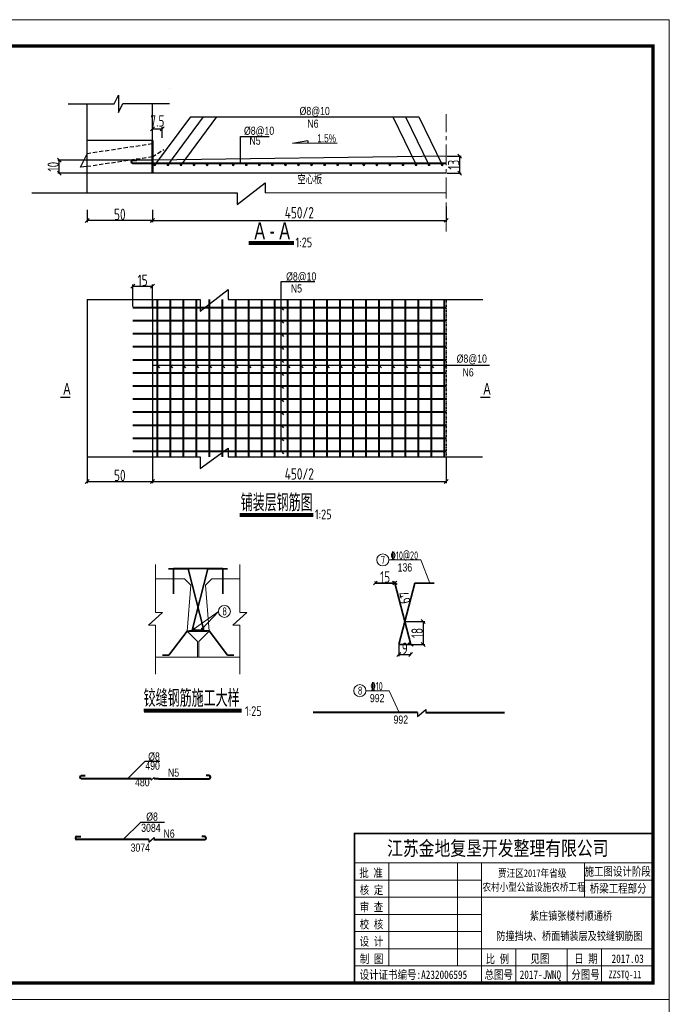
# Model space of a CAD drawing. Header units: inches. Extents: x 112594 to 193184, y 44995 to 116598.
# Tile 69 of 153: x 143976 to 145967, y 83871 to 86886. Entities that reach past the tile are written whole.
import ezdxf

# ---------------------------------------------------------------- set-up
doc = ezdxf.new("R2010")
doc.units = ezdxf.units.IN
doc.header["$MEASUREMENT"] = 0
for name, pattern in [('CENTER', [50.8, 31.75, -6.35, 6.35, -6.35]), ('DASHDOTX2', [2, 1, -0.5, 0, -0.5]), ('DASHEDX2', [38.1, 25.4, -12.7])]:
    doc.linetypes.add(name, pattern=pattern)
doc.layers.get('0').update_dxf_attribs({"lineweight": 15})
for name, color, linetype, lineweight in [('0中心线', 6, 'CENTER', 18), ('0指引线', 4, 'Continuous', 18), ('0文字', 6, 'Continuous', 18), ('0标注', 6, 'Continuous', 18), ('0细实线', 1, 'Continuous', 15), ('0钢筋', 3, 'Continuous', 35), ('2CSX', 1, 'Continuous', 40), ('BM1', 7, 'Continuous', 15), ('图层1粗实线', 2, 'Continuous', 50), ('图层1细实线', 3, 'Continuous', 25), ('图层1虚线', 7, 'DASHEDX2', 30), ('实线', 1, 'Continuous', 40), ('文字', 7, 'Continuous', 20), ('标准线', 2, 'Continuous', 20), ('粗线', 1, 'Continuous', 40)]:
    doc.layers.add(name, color=color, linetype=linetype, lineweight=lineweight)
for name, color, linetype in [('1', 7, 'Continuous'), ('LOCKUP', 7, 'Continuous'), ('TK', 7, 'Continuous'), ('尺寸', 7, 'Continuous'), ('轴线', 3, 'DASHDOTX2'), ('辅助', 7, 'Continuous'), ('配筋2', 2, 'Continuous')]:
    doc.layers.add(name, color=color, linetype=linetype)
doc.styles.add('hz-e', font='hztxt_e.shx', dxfattribs={"width": 0.75, "bigfont": 'hztxt.shx'})
doc.styles.add('HZTXT', font='tssdeng.shx', dxfattribs={"width": 0.75, "bigfont": 'hztxt.shx'})
doc.styles.add('TSSD_Dimension', font='Tssdeng.shx', dxfattribs={"width": 0.7, "bigfont": 'hztxt.shx'})
doc.styles.add('图框', font='SIMFANG.TTF', dxfattribs={"width": 0.8, "height": 4})
doc.dimstyles.new('副本STANDARD', dxfattribs={"dimtxt": 45, "dimasz": 7.5, "dimexe": 5, "dimexo": 2.5, "dimgap": 1, "dimtad": 1, "dimdec": 0, "dimzin": 1, "dimdsep": 46, "dimtxsty": 'HZTXT', "dimblk1": 'OBLIQUE', "dimblk2": 'OBLIQUE', "dimsah": 1, "dimcen": 10, "dimclrd": 4, "dimclre": 4, "dimclrt": 4, "dimadec": 0, "dimazin": 0, "dimtfac": 1, "dimtdec": 0, "dimtmove": 2, "dimatfit": 3, "dimldrblk": 'OBLIQUE', "dimfxl": 1, "dimtolj": 1, "dimtzin": 0, "dimarcsym": 0})

# ---------------------------------------------------------------- blocks, each defined once
blk = doc.blocks.new('gg')
at = {"layer": '粗线', "const_width": 1.2}
blk.add_lwpolyline([(0.6, 0, -1), (-0.6, 0, -1)], format="xyb", close=True, dxfattribs=at)
blk = doc.blocks.new('_Oblique')
at = {"color": 0, "linetype": 'ByBlock', "lineweight": -2}
blk.add_line((-0.5, -0.5), (0.5, 0.5), dxfattribs=at)
blk = doc.blocks.new('*D856')
at = {"layer": '2CSX', "color": 4, "lineweight": -2}
for p, q in [((145065.9, 85163.2), (145065.9, 85165.7)), ((145065.9, 85160.7), (145125.9, 85160.7)), ((145125.9, 85163.2), (145125.9, 85165.7))]:
    blk.add_line(p, q, dxfattribs=at)
at = {"layer": '2CSX', "color": 4, "lineweight": -2, "xscale": 12, "yscale": 12, "zscale": 12, "rotation": 180}
blk.add_blockref('_Oblique', (145065.9, 85160.7), dxfattribs=at)
at = {"layer": '2CSX', "color": 4, "lineweight": -2, "xscale": 12, "yscale": 12, "zscale": 12}
blk.add_blockref('_Oblique', (145125.9, 85160.7), dxfattribs=at)
at = {"layer": '2CSX', "color": 4, "lineweight": -3, "insert": (145095.9, 85179.2), "char_height": 35, "attachment_point": 5, "style": 'HZTXT'}
blk.add_mtext('\\A1;15', dxfattribs=at)
blk = doc.blocks.new('*D857')
at = {"layer": '2CSX', "color": 4, "lineweight": -2}
for p, q in [((145123.5, 85160.1), (145121.1, 85159.5)), ((145125.9, 85160.7), (145134.3, 85128.2)), ((145174.3, 84972.8), (145143.1, 85094)), ((145171.8, 84972.2), (145169.4, 84971.6))]:
    blk.add_line(p, q, dxfattribs=at)
at = {"layer": '2CSX', "color": 4, "lineweight": -2, "xscale": 12, "yscale": 12, "zscale": 12}
for p, rotation in [((145125.9, 85160.7), 104.4207731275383), ((145174.3, 84972.8), 284.4207731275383)]:
    blk.add_blockref('_Oblique', p, dxfattribs=dict(at, rotation=rotation))
at = {"layer": '2CSX', "color": 4, "lineweight": -3, "insert": (145153.6, 85115), "char_height": 35, "attachment_point": 5, "rotation": 284.4208, "style": 'HZTXT'}
blk.add_mtext('\\A1;49', dxfattribs=at)
blk = doc.blocks.new('*D858')
at = {"layer": '2CSX', "color": 4, "lineweight": -2}
for p, q in [((145138.3, 84970.3), (145138.3, 84937.2)), ((145174.3, 84944.7), (145174.3, 84947.2)), ((145138.3, 84942.2), (145174.3, 84942.2))]:
    blk.add_line(p, q, dxfattribs=at)
at = {"layer": '2CSX', "color": 4, "lineweight": -2, "xscale": 12, "yscale": 12, "zscale": 12, "rotation": 180}
blk.add_blockref('_Oblique', (145138.3, 84942.2), dxfattribs=at)
at = {"layer": '2CSX', "color": 4, "lineweight": -2, "xscale": 12, "yscale": 12, "zscale": 12}
blk.add_blockref('_Oblique', (145174.3, 84942.2), dxfattribs=at)
at = {"layer": '2CSX', "color": 4, "lineweight": -3, "insert": (145156.3, 84960.7), "char_height": 35, "attachment_point": 5, "style": 'HZTXT'}
blk.add_mtext('\\A1;9', dxfattribs=at)
blk = doc.blocks.new('*D859')
at = {"layer": '2CSX', "color": 4, "lineweight": -2}
for p, q in [((145158.8, 85042.8), (145217.4, 85042.8)), ((145212.4, 85042.8), (145212.4, 84972.8)), ((145158.8, 84972.8), (145217.4, 84972.8))]:
    blk.add_line(p, q, dxfattribs=at)
at = {"layer": '2CSX', "color": 4, "lineweight": -2, "xscale": 12, "yscale": 12, "zscale": 12}
for p, rotation in [((145212.4, 85042.8), 90), ((145212.4, 84972.8), 270)]:
    blk.add_blockref('_Oblique', p, dxfattribs=dict(at, rotation=rotation))
at = {"layer": '2CSX', "color": 4, "lineweight": -3, "insert": (145193.9, 85007.8), "char_height": 35, "attachment_point": 5, "rotation": 90, "style": 'HZTXT'}
blk.add_mtext('\\A1;18', dxfattribs=at)
blk = doc.blocks.new('*D897')
at = {"layer": '2CSX', "color": 4, "lineweight": -2}
for p, q in [((144383, 86303.7), (144383, 86266.5)), ((145283, 86313.6), (145283, 86266.5)), ((144383, 86271.5), (145283, 86271.5))]:
    blk.add_line(p, q, dxfattribs=at)
at = {"layer": '2CSX', "color": 4, "lineweight": -2, "xscale": 12, "yscale": 12, "zscale": 12, "rotation": 180}
blk.add_blockref('_Oblique', (144383, 86271.5), dxfattribs=at)
at = {"layer": '2CSX', "color": 4, "lineweight": -2, "xscale": 12, "yscale": 12, "zscale": 12}
blk.add_blockref('_Oblique', (145283, 86271.5), dxfattribs=at)
at = {"layer": '2CSX', "color": 4, "lineweight": -3, "insert": (144833, 86294.7), "char_height": 35, "attachment_point": 5, "style": 'HZTXT'}
blk.add_mtext('\\A1;450/2', dxfattribs=at)
blk = doc.blocks.new('*D898')
at = {"layer": '2CSX', "color": 4, "lineweight": -2}
for p, q in [((144183, 86303.7), (144183, 86266.3)), ((144383, 86303.7), (144383, 86266.3)), ((144383, 86271.3), (144183, 86271.3))]:
    blk.add_line(p, q, dxfattribs=at)
at = {"layer": '2CSX', "color": 4, "lineweight": -2, "xscale": 12, "yscale": 12, "zscale": 12, "rotation": 180}
blk.add_blockref('_Oblique', (144183, 86271.3), dxfattribs=at)
at = {"layer": '2CSX', "color": 4, "lineweight": -2, "xscale": 12, "yscale": 12, "zscale": 12}
blk.add_blockref('_Oblique', (144383, 86271.3), dxfattribs=at)
at = {"layer": '2CSX', "color": 4, "lineweight": -3, "insert": (144283, 86289.8), "char_height": 35, "attachment_point": 5, "style": 'HZTXT'}
blk.add_mtext('\\A1;50', dxfattribs=at)
blk = doc.blocks.new('*D899')
at = {"layer": '2CSX', "color": 4, "lineweight": -2}
for p, q in [((144183, 85544.7), (144183, 85466.7)), ((144383, 85544.7), (144383, 85466.7)), ((144183, 85471.7), (144383, 85471.7))]:
    blk.add_line(p, q, dxfattribs=at)
at = {"layer": '2CSX', "color": 4, "lineweight": -2, "xscale": 12, "yscale": 12, "zscale": 12, "rotation": 180}
blk.add_blockref('_Oblique', (144183, 85471.7), dxfattribs=at)
at = {"layer": '2CSX', "color": 4, "lineweight": -2, "xscale": 12, "yscale": 12, "zscale": 12}
blk.add_blockref('_Oblique', (144383, 85471.7), dxfattribs=at)
at = {"layer": '2CSX', "color": 4, "lineweight": -3, "insert": (144283, 85490.2), "char_height": 35, "attachment_point": 5, "style": 'HZTXT'}
blk.add_mtext('\\A1;50', dxfattribs=at)
blk = doc.blocks.new('*D900')
at = {"layer": '2CSX', "color": 4, "lineweight": -2}
for p, q in [((144383, 85544.7), (144383, 85466.7)), ((145283, 85544.4), (145283, 85466.7)), ((144383, 85471.7), (145283, 85471.7))]:
    blk.add_line(p, q, dxfattribs=at)
at = {"layer": '2CSX', "color": 4, "lineweight": -2, "xscale": 12, "yscale": 12, "zscale": 12, "rotation": 180}
blk.add_blockref('_Oblique', (144383, 85471.7), dxfattribs=at)
at = {"layer": '2CSX', "color": 4, "lineweight": -2, "xscale": 12, "yscale": 12, "zscale": 12}
blk.add_blockref('_Oblique', (145283, 85471.7), dxfattribs=at)
at = {"layer": '2CSX', "color": 4, "lineweight": -3, "insert": (144833, 85494.9), "char_height": 35, "attachment_point": 5, "style": 'HZTXT'}
blk.add_mtext('\\A1;450/2', dxfattribs=at)
blk = doc.blocks.new('*D901')
at = {"layer": '2CSX', "color": 4, "lineweight": -2}
for p, q in [((144383, 86524.1), (144383, 86556.8)), ((144383, 86551.8), (144413, 86551.8)), ((144413, 86524.5), (144413, 86556.8))]:
    blk.add_line(p, q, dxfattribs=at)
at = {"layer": '2CSX', "color": 4, "lineweight": -2, "xscale": 12, "yscale": 12, "zscale": 12, "rotation": 180}
blk.add_blockref('_Oblique', (144383, 86551.8), dxfattribs=at)
at = {"layer": '2CSX', "color": 4, "lineweight": -2, "xscale": 12, "yscale": 12, "zscale": 12}
blk.add_blockref('_Oblique', (144413, 86551.8), dxfattribs=at)
at = {"layer": '2CSX', "color": 4, "lineweight": -3, "insert": (144398, 86575.8), "char_height": 35, "attachment_point": 5, "style": 'HZTXT'}
blk.add_mtext('\\A1;7.5', dxfattribs=at)
blk = doc.blocks.new('*D1267')
at = {"layer": '2CSX', "color": 4, "lineweight": -2}
for p, q in [((144323, 86007.2), (144323, 86074.6)), ((144323, 86069.6), (144383, 86069.6)), ((144383, 86007.2), (144383, 86074.6))]:
    blk.add_line(p, q, dxfattribs=at)
at = {"layer": '2CSX', "color": 4, "lineweight": -2, "xscale": 12, "yscale": 12, "zscale": 12, "rotation": 180}
blk.add_blockref('_Oblique', (144323, 86069.6), dxfattribs=at)
at = {"layer": '2CSX', "color": 4, "lineweight": -2, "xscale": 12, "yscale": 12, "zscale": 12}
blk.add_blockref('_Oblique', (144383, 86069.6), dxfattribs=at)
at = {"layer": '2CSX', "color": 4, "lineweight": -3, "insert": (144353, 86088.1), "char_height": 35, "attachment_point": 5, "style": 'HZTXT'}
blk.add_mtext('\\A1;15', dxfattribs=at)
blk = doc.blocks.new('*D1268')
at = {"layer": '2CSX', "color": 4, "lineweight": -2}
for p, q in [((144380.5, 86455.9), (144092.6, 86455.9)), ((144097.6, 86415.9), (144097.6, 86455.9)), ((144380.5, 86415.9), (144092.6, 86415.9))]:
    blk.add_line(p, q, dxfattribs=at)
at = {"layer": '2CSX', "color": 4, "lineweight": -2, "xscale": 12, "yscale": 12, "zscale": 12}
for p, rotation in [((144097.6, 86455.9), 90), ((144097.6, 86415.9), 270)]:
    blk.add_blockref('_Oblique', p, dxfattribs=dict(at, rotation=rotation))
at = {"layer": '2CSX', "color": 4, "lineweight": -3, "insert": (144079.1, 86435.9), "char_height": 35, "attachment_point": 5, "rotation": 90, "style": 'HZTXT'}
blk.add_mtext('\\A1;10', dxfattribs=at)
blk = doc.blocks.new('*D1269')
at = {"layer": '2CSX', "color": 4, "lineweight": -2}
for p, q in [((145285.5, 86467.9), (145329.4, 86467.9)), ((145324.4, 86415.9), (145324.4, 86467.9)), ((145285.5, 86415.9), (145329.4, 86415.9))]:
    blk.add_line(p, q, dxfattribs=at)
at = {"layer": '2CSX', "color": 4, "lineweight": -2, "xscale": 12, "yscale": 12, "zscale": 12}
for p, rotation in [((145324.4, 86467.9), 90), ((145324.4, 86415.9), 270)]:
    blk.add_blockref('_Oblique', p, dxfattribs=dict(at, rotation=rotation))
at = {"layer": '2CSX', "color": 4, "lineweight": -3, "insert": (145305.9, 86441.9), "char_height": 35, "attachment_point": 5, "rotation": 90, "style": 'HZTXT'}
blk.add_mtext('\\A1;13', dxfattribs=at)

msp = doc.modelspace()

# ---------------------------------------------------------------- hatches: boundary and pattern name
at = {"layer": '文字'}
for points in [[(144394.86262, 86441.62805, 1), (144386.1428, 86441.62805, 1)], [(144434.86262, 86441.62805, 1), (144426.1428, 86441.62805, 1)], [(144474.86262, 86441.62805, 1), (144466.1428, 86441.62805, 1)], [(144514.86262, 86441.62805, 1), (144506.1428, 86441.62805, 1)], [(144554.86262, 86441.62805, 1), (144546.1428, 86441.62805, 1)], [(144594.86262, 86441.62805, 1), (144586.1428, 86441.62805, 1)], [(144634.86262, 86441.62805, 1), (144626.1428, 86441.62805, 1)], [(144674.86262, 86441.62805, 1), (144666.1428, 86441.62805, 1)], [(144714.86262, 86441.62805, 1), (144706.1428, 86441.62805, 1)], [(144754.86262, 86441.62805, 1), (144746.1428, 86441.62805, 1)], [(144794.86262, 86441.62805, 1), (144786.1428, 86441.62805, 1)], [(144834.86262, 86441.62805, 1), (144826.1428, 86441.62805, 1)], [(144874.86262, 86441.62805, 1), (144866.1428, 86441.62805, 1)], [(144914.86262, 86441.62805, 1), (144906.1428, 86441.62805, 1)], [(144954.86262, 86441.62805, 1), (144946.1428, 86441.62805, 1)], [(144994.86262, 86441.62805, 1), (144986.1428, 86441.62805, 1)], [(145034.86262, 86441.62805, 1), (145026.1428, 86441.62805, 1)], [(145074.86262, 86441.62805, 1), (145066.1428, 86441.62805, 1)], [(145114.86262, 86441.62805, 1), (145106.1428, 86441.62805, 1)], [(145154.86262, 86441.62805, 1), (145146.1428, 86441.62805, 1)], [(145194.86262, 86441.62805, 1), (145186.1428, 86441.62805, 1)], [(145194.86262, 86441.62805, 1), (145186.1428, 86441.62805, 1)], [(145234.86262, 86441.62805, 1), (145226.1428, 86441.62805, 1)], [(145274.86262, 86441.62805, 1), (145266.1428, 86441.62805, 1)]]:
    msp.add_hatch(color=256, dxfattribs=at).paths.add_polyline_path(points)

# ---------------------------------------------------------------- linework, layer by layer
at = {"lineweight": 60}
for p, q in [((144678.27695, 86203.66422), (144816.42563, 86203.66422)), ((144650.66303, 85370.83342), (144875.91067, 85370.83342)), ((144356.92606, 84771.84645), (144655.70112, 84771.84645))]:
    msp.add_line(p, q, dxfattribs=at)
for points in [[(144678.27695, 86197.47553), (144816.42563, 86197.47553)], [(144651.12003, 85364.64472), (144875.91067, 85364.64472)], [(144357.38306, 84765.65775), (144655.70112, 84765.65775)]]:
    msp.add_lwpolyline(points)
at = {"const_width": 4}
for points in [[(144100.26714, 85729.62546), (144131.16906, 85729.62546)], [(145387.35883, 85729.62546), (145418.26075, 85729.62546)]]:
    msp.add_lwpolyline(points, dxfattribs=at)
at = {"layer": '0中心线', "ltscale": 2}
msp.add_line((145283.02216, 86237.2202), (145283.02216, 86596.84996), dxfattribs=at)
at = {"layer": '0指引线'}
for p, q in [((145036.85094, 84831.07752), (145108.77197, 84831.07752)), ((145108.77197, 84831.07752), (145138.5059, 84763.87793))]:
    msp.add_line(p, q, dxfattribs=at)
for centre in [(145088.90825, 85231.31314), (144603.37701, 85073.88521), (145018.42571, 84831.07752)]:
    msp.add_circle(centre, 18.42522, dxfattribs=at)
at = {"layer": '0标注'}
for p, q in [((144392.1267, 85216.97228), (144392.1267, 85070.89787)), ((144650.66115, 85216.97228), (144650.66115, 85070.89787)), ((145107.33348, 85231.31314), (145205.77377, 85231.31314)), ((145205.77377, 85231.31314), (145233.36857, 85160.69588)), ((144370.49849, 85031.3222), (144413.75491, 85070.97669)), ((144392.1267, 85070.89787), (144413.66894, 85070.89787)), ((144510.71084, 85020.75343), (144584.95179, 85073.88521)), ((144540.89014, 85016.55948), (144522.89014, 85086.55948)), ((144584.95179, 85073.88521), (144535.39254, 85020.75343)), ((144629.03294, 85031.3222), (144672.28937, 85070.97669)), ((144650.66115, 85070.89787), (144672.2034, 85070.89787)), ((145174.26219, 84972.80825), (145156.26219, 85042.80825)), ((144370.41252, 85031.24339), (144392.1267, 85031.24339)), ((144392.1267, 85031.24339), (144392.1267, 84881.55001)), ((144628.94697, 85031.24339), (144650.66115, 85031.24339)), ((144650.66115, 85031.24339), (144650.66115, 84881.55001))]:
    msp.add_line(p, q, dxfattribs=at)
at = {"layer": '0细实线'}
for p, q in [((144481.06677, 85173.73437), (144392.1267, 85173.73437)), ((144501.06677, 85153.73437), (144481.06677, 85173.73437)), ((144565.06677, 85173.73437), (144545.06677, 85153.73437)), ((144650.66115, 85173.73437), (144565.06677, 85173.73437)), ((144489.06677, 85013.73437), (144501.06677, 85153.73437)), ((144557.06677, 85013.73437), (144545.06677, 85153.73437)), ((144521.06677, 84981.73437), (144489.06677, 85013.73437)), ((144525.06677, 84981.73437), (144557.06677, 85013.73437)), ((144521.06677, 84933.73437), (144521.06677, 84981.73437)), ((144525.06677, 84933.73437), (144525.06677, 84981.73437)), ((144521.06677, 84933.73437), (144392.1267, 84933.73437)), ((144521.06677, 84933.73437), (144525.06677, 84933.73437)), ((144650.66115, 84933.73437), (144525.06677, 84933.73437))]:
    msp.add_line(p, q, dxfattribs=at)
at = {"layer": '0钢筋'}
for p, q in [((144492.57618, 85204.44711), (144432.57618, 85204.44711)), ((144446.99608, 85205.44711), (144446.99608, 85127.62506)), ((144446.99608, 85205.44711), (144598.78421, 85205.44711)), ((144540.89014, 85016.55948), (144492.57618, 85204.44711)), ((144504.89014, 85016.55948), (144553.2041, 85204.44711)), ((144553.2041, 85204.44711), (144613.2041, 85204.44711)), ((144598.78421, 85205.44711), (144598.78421, 85127.62506)), ((145125.94823, 85160.69588), (145065.94823, 85160.69588)), ((145174.26219, 84972.80825), (145125.94823, 85160.69588)), ((145138.26219, 84972.80825), (145186.57615, 85160.69588)), ((145186.57615, 85160.69588), (145246.57615, 85160.69588)), ((144489.06677, 85013.73437), (144433.08918, 84939.47025)), ((144489.06677, 85013.73437), (144549.54697, 85013.73437)), ((144557.06677, 85014.73437), (144496.58657, 85014.73437)), ((144504.89014, 85016.55948), (144540.89014, 85016.55948)), ((144557.06677, 85014.73437), (144613.04436, 84939.47025)), ((145138.26219, 84972.80825), (145174.26219, 84972.80825)), ((144433.08918, 84939.47025), (144413.92686, 84939.47025)), ((144613.04436, 84939.47025), (144632.20668, 84939.47025))]:
    msp.add_line(p, q, dxfattribs=at)
at = {"layer": 'BM1', "linetype": 'Continuous'}
for p, q in [((145966.66888, 86885.98709), (141723.84056, 86885.98709)), ((145966.66888, 86885.98709), (145966.66888, 83885.68402)), ((145966.66888, 83885.68402), (141723.84056, 83885.68402)), ((145966.66888, 83885.68402), (141723.84056, 83885.68402)), ((145966.66888, 83885.68402), (145966.66888, 80885.38096))]:
    msp.add_line(p, q, dxfattribs=at)
at = {"layer": 'BM1', "color": 0, "linetype": 'Continuous'}
for p, q in [((145966.66888, 86855.68099), (145966.66888, 83885.68402)), ((145966.66888, 86855.68099), (145966.66888, 83885.68402)), ((145966.66888, 86855.68099), (145966.66888, 83885.68402)), ((145966.66888, 86855.68099), (145966.66888, 83885.68402)), ((145966.66888, 86855.68099), (145966.66888, 83885.68402)), ((145002.02939, 84393.75216), (145916.67399, 84393.75216)), ((145002.02939, 84393.75216), (145002.02939, 83935.67892)), ((145002.02939, 83935.67892), (145002.02939, 84393.75216)), ((145002.02939, 84303.63939), (145916.67399, 84303.63939)), ((145107.16095, 83988.2447), (145107.16095, 84303.63939)), ((145317.42408, 84303.63939), (145317.42408, 83988.2447)), ((145391.01617, 84303.63939), (145391.01617, 83935.67892)), ((145706.41086, 84198.50783), (145706.41086, 84303.63939)), ((145002.02939, 84251.07361), (145391.01617, 84251.07361)), ((145706.41086, 84251.07361), (145916.67399, 84251.07361)), ((145002.02939, 84198.50783), (145916.67399, 84198.50783)), ((145002.02939, 84145.94205), (145391.01617, 84145.94205)), ((145002.02939, 84093.37627), (145391.01617, 84093.37627)), ((145002.02939, 84040.81049), (145916.67399, 84040.81049)), ((145496.14773, 84040.81049), (145496.14773, 83935.67892)), ((145653.84508, 84040.81049), (145653.84508, 83935.67892)), ((145758.97664, 84040.81049), (145758.97664, 83988.2447)), ((145758.97664, 83935.67892), (145758.97664, 84040.81049)), ((145002.02939, 83988.2447), (145916.67399, 83988.2447))]:
    msp.add_line(p, q, dxfattribs=at)
at = {"layer": 'BM1', "color": 0, "linetype": 'Continuous', "const_width": 9.99898}
msp.add_lwpolyline([(141891.68466, 83935.67892), (141891.68466, 86805.6861), (145916.67399, 86805.6861), (145916.67399, 83935.67892)], close=True, dxfattribs=at)
at = {"layer": 'BM1', "color": 0, "linetype": 'Continuous', "const_width": 5.25658}
msp.add_lwpolyline([(145916.67399, 84393.75216), (145002.02939, 84393.75216), (145002.02939, 83935.67892)], dxfattribs=at)
at = {"layer": 'LOCKUP'}
msp.add_line((144383.02216, 86415.88286), (144375.68578, 86415.88286), dxfattribs=at)
at = {"layer": '图层1粗实线', "color": 3, "ltscale": 0.5}
msp.add_line((144383.02216, 86515.88286), (144383.02216, 86415.88286), dxfattribs=at)
at = {"layer": '图层1细实线', "ltscale": 0.5}
for p, q in [((144858.59179, 86514.96756), (144811.91562, 86506.92358)), ((144858.59179, 86514.96756), (144858.59179, 86507.01148)), ((144949.13389, 86507.37785), (144811.91562, 86506.92358))]:
    msp.add_line(p, q, dxfattribs=at)
at = {"layer": '图层1虚线', "ltscale": 0.5}
for p, q in [((144382.73366, 86505.49948), (144182.73366, 86475.49948)), ((144383.02216, 86465.88286), (144417.46139, 86488.34205)), ((144383.02216, 86465.88286), (144183.02216, 86435.88286))]:
    msp.add_line(p, q, dxfattribs=at)
at = {"layer": '实线', "ltscale": 0.5}
for p, q in [((144323.02216, 86455.41654), (144334.68372, 86455.41654)), ((145283.02216, 86445.88286), (144323.02216, 86445.88286)), ((144323.02216, 86004.69321), (145283.02216, 86004.69321)), ((144397.03031, 86029.55541), (144397.03031, 85547.21276)), ((144437.03031, 86029.55541), (144437.03031, 85547.21276)), ((144477.03031, 86029.55541), (144477.03031, 85547.21276)), ((144517.03031, 86029.55541), (144517.03031, 85547.21276)), ((144557.03031, 86029.55541), (144557.03031, 85547.21276)), ((144597.03031, 86029.55541), (144597.03031, 85547.21276)), ((144637.03031, 86029.55541), (144637.03031, 85547.21276)), ((144677.03031, 86029.55541), (144677.03031, 85547.21276)), ((144717.03031, 86029.55541), (144717.03031, 85547.21276)), ((144757.03031, 86029.55541), (144757.03031, 85547.21276)), ((144797.03031, 86029.55541), (144797.03031, 85547.21276)), ((144837.03031, 86029.55541), (144837.03031, 85547.21276)), ((144877.03031, 86029.55541), (144877.03031, 85547.21276)), ((144917.03031, 86029.55541), (144917.03031, 85547.21276)), ((144957.03031, 86029.55541), (144957.03031, 85547.21276)), ((144997.03031, 86029.55541), (144997.03031, 85547.21276)), ((145037.03031, 86029.55541), (145037.03031, 85547.21276)), ((145077.03031, 86029.55541), (145077.03031, 85547.21276)), ((145117.03031, 86029.55541), (145117.03031, 85547.21276)), ((145157.03031, 86029.55541), (145157.03031, 85547.21276)), ((145197.03031, 86029.55541), (145197.03031, 85547.21276)), ((145237.03031, 86029.55541), (145237.03031, 85547.21276)), ((145237.03031, 86029.55541), (145237.03031, 85547.21276)), ((145277.03031, 86029.55541), (145277.03031, 85547.21276)), ((145277.03031, 86029.55541), (145277.03031, 85547.21276)), ((144323.02216, 85964.69321), (145283.02216, 85964.69321)), ((144323.02216, 85924.69321), (145283.02216, 85924.69321)), ((144323.02216, 85884.69321), (145283.02216, 85884.69321)), ((144323.02216, 85844.69321), (145283.02216, 85844.69321)), ((144323.02216, 85804.69321), (145283.02216, 85804.69321)), ((144323.02216, 85764.69321), (145283.02216, 85764.69321)), ((144323.02216, 85724.69321), (145283.02216, 85724.69321)), ((144323.02216, 85684.69321), (145283.02216, 85684.69321)), ((144323.02216, 85644.69321), (145283.02216, 85644.69321)), ((144323.02216, 85604.69321), (145283.02216, 85604.69321)), ((144323.02216, 85564.69321), (145283.02216, 85564.69321)), ((144165.54019, 84570.94157), (144177.20175, 84570.94157)), ((144378.80353, 84561.40789), (144165.54019, 84561.40789)), ((144401.09118, 84561.40789), (144388.77808, 84561.40789)), ((144401.09118, 84561.40789), (144556.12434, 84561.40789)), ((144556.12434, 84570.94157), (144547.64672, 84570.94157)), ((144151.83136, 84384.36501), (144163.49292, 84384.36501)), ((144371.70128, 84374.83133), (144151.83136, 84374.83133)), ((144387.38234, 84374.83133), (144542.4155, 84374.83133)), ((144542.4155, 84384.36501), (144533.93789, 84384.36501))]:
    msp.add_line(p, q, dxfattribs=at)
at = {"layer": '实线'}
for p, q in [((145195.26894, 84763.87793), (144875.37393, 84763.87793)), ((145220.56959, 84763.87793), (145461.25015, 84763.87793))]:
    msp.add_line(p, q, dxfattribs=at)
at = {"layer": '实线', "ltscale": 0.5}
for centre, start, end in [((144323.02216, 86450.6497), 90, 270), ((144165.54019, 84566.17473), 90, 270), ((144556.12434, 84566.17473), 270, 90), ((144151.83136, 84379.59817), 90, 270), ((144542.4155, 84379.59817), 270, 90)]:
    msp.add_arc(centre, 4.76684, start, end, dxfattribs=at)
at = {"layer": '尺寸', "color": 2, "ltscale": 0.5}
for p, q in [((144390.49247, 86440.22253), (144500.12924, 86588.28243)), ((144429.94371, 86440.22253), (144539.58047, 86588.28243)), ((144470.9934, 86440.22253), (144580.63017, 86588.28243)), ((144500.12924, 86588.28243), (145199.27056, 86588.28243)), ((145119.27409, 86588.28243), (145191.02992, 86441.70626)), ((145158.18371, 86588.28243), (145229.93954, 86441.70626)), ((145199.27056, 86588.28243), (145271.02639, 86441.70626)), ((144383.02216, 86515.88286), (144183.02216, 86515.88286)), ((144183.02216, 86355.88286), (144183.02216, 86515.88286)), ((144652.35955, 86445.88286), (144652.35955, 86528.61447)), ((144652.35955, 86528.61447), (144740.3867, 86528.61447)), ((144162.80693, 86434.84073), (144182.73366, 86475.49948)), ((145283.02216, 86467.88286), (144383.02216, 86455.88286)), ((144183.02216, 86435.88286), (144162.80693, 86434.84073)), ((145283.02216, 86415.88286), (144183.02216, 86415.88286)), ((144642.48194, 86320.36983), (144728.5128, 86386.31984)), ((144728.5128, 86386.31984), (144728.38219, 86355.79614)), ((144013.18466, 86356.09858), (144642.48194, 86356.09858)), ((144642.48194, 86356.09858), (144642.48194, 86320.36983)), ((144728.38479, 86356.40279), (145283.02216, 86355.79614)), ((144777.34207, 85564.69321), (144777.34207, 86083.77198)), ((144777.34207, 86083.77198), (144880.32459, 86083.77198)), ((144529.12462, 85993.82666), (144615.15548, 86059.77666)), ((144615.15548, 86059.77666), (144615.02487, 86029.25296)), ((144183.02216, 86029.55541), (144529.12462, 86029.55541)), ((144183.02216, 86029.55541), (144183.02216, 85547.21276)), ((144383.02216, 86029.55541), (144383.02216, 85547.21276)), ((144529.12462, 86029.55541), (144529.12462, 85993.82666)), ((144615.02487, 86029.25296), (145394.78236, 86029.25296)), ((144777.34207, 86004.69321), (144784.64018, 85996.14312)), ((144777.34207, 85964.69321), (144784.64018, 85956.14312)), ((144777.34207, 85924.69321), (144784.64018, 85916.14312)), ((144777.34207, 85884.69321), (144784.64018, 85876.14312)), ((144383.02216, 85828.30443), (145416.14863, 85828.30443)), ((144397.03031, 85828.30443), (144404.32842, 85819.75435)), ((144437.03031, 85828.30443), (144444.32842, 85819.75435)), ((144477.03031, 85828.30443), (144484.32842, 85819.75435)), ((144517.03031, 85828.30443), (144524.32842, 85819.75435)), ((144557.03031, 85828.30443), (144564.32842, 85819.75435)), ((144597.03031, 85828.30443), (144604.32842, 85819.75435)), ((144637.03031, 85828.30443), (144644.32842, 85819.75435)), ((144677.03031, 85828.30443), (144684.32842, 85819.75435)), ((144717.03031, 85828.30443), (144724.32842, 85819.75435)), ((144757.03031, 85828.30443), (144764.32842, 85819.75435)), ((144777.34207, 85844.69321), (144784.64018, 85836.14312)), ((144797.03031, 85828.30443), (144804.32842, 85819.75435)), ((144837.03031, 85828.30443), (144844.32842, 85819.75435)), ((144877.03031, 85828.30443), (144884.32842, 85819.75435)), ((144917.03031, 85828.30443), (144924.32842, 85819.75435)), ((144957.03031, 85828.30443), (144964.32842, 85819.75435)), ((144997.03031, 85828.30443), (145004.32842, 85819.75435)), ((145037.03031, 85828.30443), (145044.32842, 85819.75435)), ((145077.03031, 85828.30443), (145084.32842, 85819.75435)), ((145117.03031, 85828.30443), (145124.32842, 85819.75435)), ((145157.03031, 85828.30443), (145164.32842, 85819.75435)), ((145197.03031, 85828.30443), (145204.32842, 85819.75435)), ((145237.03031, 85828.30443), (145244.32842, 85819.75435)), ((145237.03031, 85828.30443), (145244.32842, 85819.75435)), ((145277.03031, 85828.30443), (145284.32842, 85819.75435)), ((145277.03031, 85828.30443), (145284.32842, 85819.75435)), ((144777.34207, 85804.69321), (144784.64018, 85796.14312)), ((144777.34207, 85764.69321), (144784.64018, 85756.14312)), ((144777.34207, 85724.69321), (144784.64018, 85716.14312)), ((144777.34207, 85684.69321), (144784.64018, 85676.14312)), ((144777.34207, 85644.69321), (144784.64018, 85636.14312)), ((144777.34207, 85604.69321), (144784.64018, 85596.14312)), ((144529.12462, 85511.48401), (144615.15548, 85573.97694)), ((144615.15548, 85573.97694), (144615.02487, 85546.91032)), ((144777.34207, 85564.69321), (144784.64018, 85556.14312)), ((144183.02216, 85547.21276), (144529.12462, 85547.21276)), ((144529.12462, 85547.21276), (144529.12462, 85511.48401)), ((144615.02487, 85546.91032), (145393.87078, 85546.91032)), ((144307.03542, 84561.40789), (144361.03386, 84615.06383)), ((144361.03386, 84615.06383), (144405.76983, 84615.06383)), ((144378.80353, 84561.40789), (144378.94133, 84556.78507)), ((144378.94133, 84556.78507), (144388.77808, 84565.0906)), ((144388.77808, 84565.0906), (144388.77808, 84561.40789)), ((144293.32659, 84374.83133), (144347.32502, 84428.48727)), ((144347.32502, 84428.48727), (144420.20028, 84428.48727)), ((144371.70128, 84366.82835), (144388.56838, 84381.08777)), ((144371.70128, 84374.83133), (144371.70128, 84366.82835)), ((144388.56838, 84381.08777), (144388.56838, 84374.83133))]:
    msp.add_line(p, q, dxfattribs=at)
at = {"layer": '尺寸', "color": 2, "ltscale": 40}
for p, q in [((145195.26894, 84751.87345), (145220.56959, 84773.26259)), ((145220.56959, 84773.26259), (145220.56959, 84763.87793)), ((145195.26894, 84763.87793), (145195.26894, 84751.87345))]:
    msp.add_line(p, q, dxfattribs=at)
at = {"layer": '轴线', "ltscale": 0.5}
msp.add_line((145283.02216, 86029.25296), (145283.02216, 85546.91032), dxfattribs=at)
at = {"layer": '辅助', "ltscale": 0.1}
for p, q in [((144435.22686, 86676.27932), (144435.22686, 86676.27932)), ((144265.82034, 86628.57019), (144278.81578, 86655.00472)), ((144278.81578, 86655.00472), (144279.28062, 86602.13608)), ((144125.19024, 86628.57019), (144265.82034, 86628.57019)), ((144183.02216, 86515.88286), (144183.02216, 86628.57019)), ((144279.28062, 86602.13608), (144292.74003, 86629.03443)), ((144292.74003, 86629.03443), (144435.22686, 86629.03443)), ((144383.02216, 86515.88286), (144383.02216, 86629.03443))]:
    msp.add_line(p, q, dxfattribs=at)

# ---------------------------------------------------------------- block references
at = {"layer": '0钢筋', "xscale": 3, "yscale": 3, "zscale": 3}
for p in [(144510.71084, 85020.75343), (144535.39254, 85020.75343)]:
    msp.add_blockref('gg', p, dxfattribs=at)

# ---------------------------------------------------------------- texts
for s, height, style, width, p in [('A - A', 52.5, 'hz-e', 0.7, (144695.22567, 86213.32277)), ('1:25', 30, 'HZTXT', 0.8, (144821.34445, 86188.75844)), ('铺装层钢筋图', 52.5, 'hz-e', 0.7, (144653.39708, 85380.49196)), ('1:25', 30, 'HZTXT', 0.8, (144880.73464, 85355.92764)), ('铰缝钢筋施工大样', 52.5, 'hz-e', 0.7, (144356.04357, 84781.50499)), ('1:25', 30, 'HZTXT', 0.8, (144666.68077, 84753.51714))]:
    msp.add_text(s, height=height, dxfattribs=dict(style=style, width=width)).set_placement(p)
at = {"layer": '0文字', "width": 0.8}
for s, style, p in [('%%c8@10', 'hz-e', (144833.83515, 86593.8722)), ('N6', 'hz-e', (144857.70323, 86555.13229)), ('%%c8@10', 'hz-e', (144663.46957, 86533.36101)), ('N5', 'hz-e', (144680.13967, 86502.99952)), ('%%c8@10', 'hz-e', (144792.55802, 86087.11466)), ('N5', 'hz-e', (144807.05852, 86050.45894)), ('%%c8@10', 'hz-e', (145315.16902, 85835.5446)), ('N6', 'hz-e', (145333.09074, 85793.46902)), ('7', 'HZTXT', (145082.54282, 85218.89221)), ('136', 'hz-e', (145134.15923, 85196.02896)), ('8', 'HZTXT', (144597.01158, 85061.46428)), ('8', 'HZTXT', (145012.06028, 84818.65659)), ('992', 'hz-e', (145049.23357, 84795.79334)), ('992', 'hz-e', (145121.65614, 84729.98289)), ('490', 'hz-e', (144361.19657, 84588.78556)), ('%%c8', 'hz-e', (144369.94753, 84616.86117)), ('N5', 'hz-e', (144430.55167, 84567.50528)), ('480', 'hz-e', (144329.72833, 84538.08263)), ('%%c8', 'hz-e', (144363.96718, 84432.85959)), ('3084', 'hz-e', (144348.54688, 84398.6441)), ('N6', 'hz-e', (144416.84283, 84380.92872)), ('3074', 'hz-e', (144316.01949, 84337.90203))]:
    msp.add_text(s, height=25, dxfattribs=dict(at, style=style)).set_placement(p)
at = {"layer": '0文字', "char_height": 25, "width": 337.4914958, "attachment_point": 1, "style": 'hz-e'}
for s, insert in [('1.5%', (144888.18001, 86535.33916)), ('空心板', (144827.2051, 86407.386))]:
    msp.add_mtext(s, dxfattribs=dict(at, insert=insert))
at = {"layer": '1', "color": 7, "linetype": 'Continuous', "style": '图框', "width": 0.8}
for s, height, p in [('江苏金地复垦开发整理有限公司 ', 44.4121037, (145101.83696, 84326.23919)), ('批 准', 25.907061, (145016.74884, 84259.97204)), ('贾汪区2017年省级', 23.551873, (145441.72918, 84260.30638)), ('核 定', 25.907061, (145018.07168, 84207.67817)), ('农村小型公益设施农桥工程', 23.5518732, (145394.00664, 84217.69853)), ('审 查', 25.907061, (145018.07168, 84155.11239)), ('校 核', 25.907061, (145018.07168, 84102.54661)), ('设 计', 25.907061, (145018.07168, 84049.98083)), ('制 图', 25.907061, (145018.41265, 83996.68747)), ('比 例', 25.907061, (145403.83298, 83996.40958)), ('见图', 25.907061, (145541.15365, 83997.33178)), ('日 期', 25.907061, (145675.14413, 83997.33178)), ('2017.03', 25.907061, (145789.73546, 83997.33178)), ('设计证书编号:A232006595 ', 25.9070605, (145018.08829, 83948.2087)), ('总图号', 25.907061, (145400.42843, 83948.36211)), ('2017-JWNQ', 25.907061, (145508.17665, 83948.36211)), ('分图号', 25.907061, (145666.43473, 83948.36211))]:
    msp.add_text(s, height=height, dxfattribs=at).set_placement(p)
at = {"layer": '1', "color": 7, "linetype": 'Continuous', "char_height": 25.907061, "width": 215.1817481, "attachment_point": 5, "style": '图框'}
for s, insert in [('施工图设计阶段', (145808.41392, 84275.82282)), ('桥梁工程部分', (145809.93283, 84223.73433))]:
    msp.add_mtext(s, dxfattribs=dict(at, insert=insert))
at = {"layer": 'BM1', "color": 0, "linetype": 'Continuous', "style": '图框', "width": 0.8}
msp.add_text('ZZSTQ-11', height=23, dxfattribs=at).set_placement((145780.54041, 83950.58361))
at = {"layer": 'TK', "lineweight": 0, "style": '图框', "width": 0.8}
for s, height, p in [('紫庄镇张楼村顺通桥', 24.993844, (145539.34924, 84128.95394)), ('防撞挡块、桥面铺装层及铰缝钢筋图', 24.9938437, (145436.57869, 84067.29839))]:
    msp.add_text(s, height=height, dxfattribs=at).set_placement(p)
at = {"layer": '标准线', "style": 'hz-e', "width": 0.7}
for p in [(144110.03533, 85738.047), (145397.12702, 85738.047)]:
    msp.add_text('A', height=35, dxfattribs=at).set_placement(p)
at = {"layer": '配筋2', "color": 2, "style": 'TSSD_Dimension', "width": 0.75}
for s, p in [('%%13210@20', (145112.86961, 85232.55428)), ('%%13210', (145051.11587, 84832.31866))]:
    msp.add_text(s, height=25, rotation=0.00001699, dxfattribs=at).set_placement(p)

# ---------------------------------------------------------------- dimensions: what is measured, and where the dimension line sits
at = {"layer": '2CSX', "lineweight": -3}
for base, p1, p2, text, picture, middle in [((144413.02216, 86551.75359), (144383.02216, 86521.62366), (144413.02216, 86522.02366), '7.5', '*D901', (144398.02216, 86575.75359)), ((144183.02216, 86271.28231), (144383.02216, 86306.24674), (144183.02216, 86306.24674), '50', '*D898', (144283.02216, 86289.78231)), ((145283.02216, 86271.48718), (144383.02216, 86306.24674), (145283.02216, 86316.06286), '450/2', '*D897', (144833.02216, 86294.69872)), ((144383.02216, 85471.67135), (144183.02216, 85547.21276), (144383.02216, 85547.21276), '50', '*D899', (144283.02216, 85490.17135)), ((145283.02216, 85471.67135), (144383.02216, 85547.21276), (145283.02216, 85546.91032), '450/2', '*D900', (144833.02216, 85494.88289))]:
    dim = msp.add_linear_dim(base=base, p1=p1, p2=p2, text=text, dimstyle='副本STANDARD', override={"dimtxt": 35, "dimasz": 12, "dimlfac": 0.25}, dxfattribs=at)
    dim.commit()
    dim.dimension.update_dxf_attribs({"geometry": picture, "text_midpoint": middle})
for base, p1, p2, picture, middle in [((144097.60228, 86455.88286), (144383.02216, 86415.88286), (144383.02216, 86455.88286), '*D1268', (144079.10228, 86435.88286)), ((145324.35989, 86467.88286), (145283.02216, 86415.88286), (145283.02216, 86467.88286), '*D1269', (145305.85989, 86441.88286)), ((145212.3608503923, 84972.8082495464), (145156.26219142, 85042.8082495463), (145156.26219142, 84972.8082495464), '*D859', (145193.8608503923, 85007.8082495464))]:
    dim = msp.add_linear_dim(base=base, p1=p1, p2=p2, angle=90, dimstyle='副本STANDARD', override={"dimtxt": 35, "dimasz": 12, "dimlfac": 0.25}, dxfattribs=at)
    dim.commit()
    dim.dimension.update_dxf_attribs({"geometry": picture, "text_midpoint": middle})
for base, p1, p2, picture, middle in [((144383.02216, 86069.60473), (144323.02216, 86004.69321), (144383.02216, 86004.69321), '*D1267', (144353.02216, 86088.10473)), ((145125.94823, 85160.69588), (145065.94823, 85160.69588), (145125.94823, 85160.69588), '*D856', (145095.94823, 85179.19588)), ((145174.26219, 84942.2039), (145138.26219, 84972.80825), (145174.26219, 84942.2039), '*D858', (145156.26219, 84960.7039))]:
    dim = msp.add_linear_dim(base=base, p1=p1, p2=p2, dimstyle='副本STANDARD', override={"dimtxt": 35, "dimasz": 12, "dimlfac": 0.25}, dxfattribs=at)
    dim.commit()
    dim.dimension.update_dxf_attribs({"geometry": picture, "text_midpoint": middle})
dim = msp.add_linear_dim(base=(145174.26219, 84972.80825), p1=(145125.94823, 85160.69588), p2=(145174.26219, 84972.80825), angle=284.42077313, dimstyle='副本STANDARD', override={"dimtxt": 35, "dimasz": 12, "dimlfac": 0.25}, dxfattribs=at)
dim.commit()
dim.dimension.update_dxf_attribs({"geometry": '*D857', "text_midpoint": (145153.61436, 85114.96534), "dimtype": 161})

doc.saveas('drawing.dxf')
